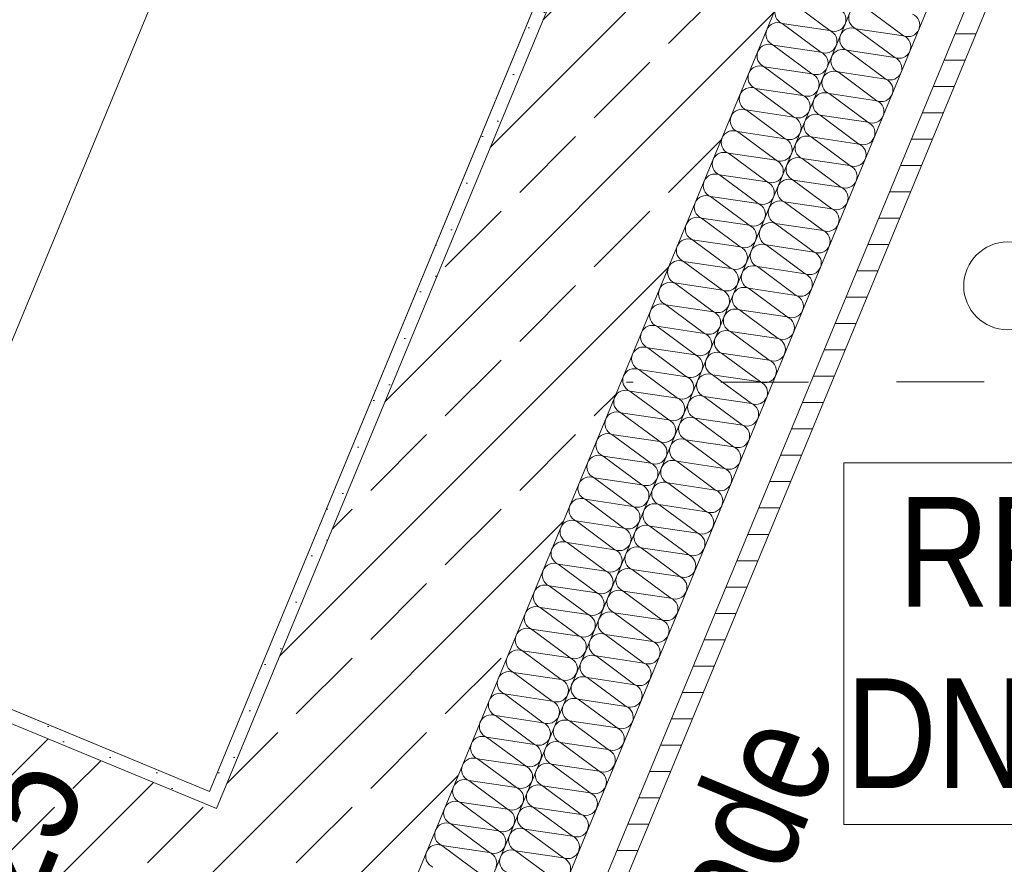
# Model space of a CAD drawing. Header units: metres. Extents: x -79 to 740, y -195 to 69.
# Tile 145 of 212: x 7.958 to 9.08, y 3.944 to 4.906. Entities that reach past the tile are written whole.
import ezdxf

# ---------------------------------------------------------------- set-up
doc = ezdxf.new("R2010")
doc.units = ezdxf.units.M
doc.header["$MEASUREMENT"] = 0
doc.linetypes.add('Strichlinie_ eng', pattern=[0.115, 0.075, -0.04])
for name, color, linetype in [('10 Fassade', 7, 'Continuous'), ('30 Dach', 7, 'Continuous'), ('70 Entwässerung_Regenwasser', 7, 'Continuous'), ('90 Allgemein Hinweise', 7, 'Continuous'), ('95 Ausführungsplanung Bemaßung', 7, 'Continuous'), ('Neubau_10 Wand außen', 7, 'Continuous'), ('Neubau_50 Möblierung', 7, 'Continuous'), ('Neubau_95 Ausführungsplanung Bemaßung', 7, 'Continuous')]:
    doc.layers.add(name, color=color, linetype=linetype)
doc.styles.add('ERSTELLTER_STIL_2', font='ARIALN.TTF')
doc.linetypes.add('Wolke', pattern='A,0,[3,995_ARC_230 ERW_GR_EG_2607011.Shx,S=0.015817,R=0,X=-0.000255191,Y=0.048578],-1.9835,0', length=1.9835)
doc.dimstyles.new('ERSTELLTER_STIL__4', dxfattribs={"dimtxt": 0.125, "dimasz": 0.095143, "dimexe": 0.18, "dimexo": 0.0625, "dimgap": 0, "dimtad": 1, "dimzin": 0, "dimdsep": 46, "dimtxsty": 'ERSTELLTER_STIL_2', "dimblk": 'ARROWHEAD_6', "dimblk1": 'ARROWHEAD_6', "dimblk2": 'ARROWHEAD_6', "dimcen": 0.09, "dimse1": 1, "dimse2": 1, "dimclrd": 7, "dimclre": 7, "dimclrt": 7, "dimazin": 0, "dimtfac": 1, "dimtdec": 4, "dimtmove": 0, "dimatfit": 3, "dimfxl": 1, "dimtolj": 1, "dimtzin": 0, "dimarcsym": 0})
doc.dimstyles.new('ERSTELLTER_STIL__6', dxfattribs={"dimtxt": 0.125, "dimasz": 0.095143, "dimexe": 0.18, "dimexo": 0.0625, "dimgap": 0, "dimtad": 1, "dimzin": 0, "dimdsep": 46, "dimtxsty": 'ERSTELLTER_STIL_2', "dimblk": 'ARROWHEAD_6', "dimblk1": 'ARROWHEAD_6', "dimblk2": 'ARROWHEAD_6', "dimcen": 0.09, "dimse1": 1, "dimse2": 1, "dimclrd": 7, "dimclre": 7, "dimclrt": 7, "dimazin": 0, "dimtfac": 1, "dimtdec": 4, "dimtmove": 2, "dimatfit": 3, "dimfxl": 1, "dimtolj": 1, "dimtzin": 0, "dimarcsym": 0})
doc.dimstyles.new('ERSTELLTER_STIL__8', dxfattribs={"dimtxt": 0.125, "dimasz": 0.091787, "dimexe": 0.18, "dimexo": 0.04, "dimgap": 0, "dimtad": 1, "dimtih": 1, "dimtoh": 1, "dimzin": 0, "dimdsep": 46, "dimtxsty": 'ERSTELLTER_STIL_2', "dimblk": 'ARROWHEAD_5', "dimblk1": 'ARROWHEAD_5', "dimblk2": 'ARROWHEAD_5', "dimcen": 0.09, "dimclrd": 7, "dimclre": 7, "dimclrt": 7, "dimazin": 0, "dimtfac": 1, "dimtdec": 4, "dimtmove": 2, "dimatfit": 3, "dimfxl": 1, "dimtolj": 1, "dimtzin": 0, "dimarcsym": 0})
pattern_1 = [(45, (0, 0), (-0.01767767, 0.01767767), [0, -0.025])]
pattern_2 = [(45, (0, 0), (-0.0848528, 0.0848528), []), (45, (-0.04243, 0.04243), (-0.0848528, 0.0848528), [0.09, -0.03])]

# ---------------------------------------------------------------- blocks, each defined once
blk = doc.blocks.new('*X91')
at = {"layer": 'Neubau_10 Wand außen', "color": 8, "linetype": 'Continuous', "lineweight": 9}
for p, q in [((8.9654, 4.8878), (8.9212, 4.9206)), ((8.9552, 4.8632), (8.911, 4.8959)), ((8.9654, 4.8878), (8.911, 4.8959)), ((8.945, 4.8386), (8.9008, 4.8713)), ((8.9552, 4.8632), (8.9008, 4.8713)), ((8.9348, 4.8139), (8.8906, 4.8467)), ((8.945, 4.8386), (8.8906, 4.8467)), ((8.9245, 4.7893), (8.8804, 4.822)), ((8.9348, 4.8139), (8.8804, 4.822)), ((8.9143, 4.7646), (8.8702, 4.7974)), ((8.9245, 4.7893), (8.8702, 4.7974)), ((8.9041, 4.74), (8.86, 4.7727)), ((8.9143, 4.7646), (8.86, 4.7727)), ((8.8939, 4.7154), (8.8498, 4.7481)), ((8.9041, 4.74), (8.8498, 4.7481)), ((8.8837, 4.6907), (8.8396, 4.7235)), ((8.8939, 4.7154), (8.8396, 4.7235)), ((8.8735, 4.6661), (8.8294, 4.6988)), ((8.8837, 4.6907), (8.8294, 4.6988)), ((8.8633, 4.6415), (8.8191, 4.6742)), ((8.8735, 4.6661), (8.8191, 4.6742)), ((8.8531, 4.6168), (8.8089, 4.6496)), ((8.8633, 4.6415), (8.8089, 4.6496)), ((8.8429, 4.5922), (8.7987, 4.6249)), ((8.8531, 4.6168), (8.7987, 4.6249)), ((8.8327, 4.5676), (8.7885, 4.6003)), ((8.8429, 4.5922), (8.7885, 4.6003)), ((8.8225, 4.5429), (8.7783, 4.5756)), ((8.8327, 4.5676), (8.7783, 4.5756)), ((8.8123, 4.5183), (8.7681, 4.551)), ((8.8225, 4.5429), (8.7681, 4.551)), ((8.8021, 4.4936), (8.7579, 4.5264)), ((8.8123, 4.5183), (8.7579, 4.5264)), ((8.7919, 4.469), (8.7477, 4.5017)), ((8.8021, 4.4936), (8.7477, 4.5017)), ((8.7817, 4.4444), (8.7375, 4.4771)), ((8.7919, 4.469), (8.7375, 4.4771)), ((8.7715, 4.4197), (8.7273, 4.4525)), ((8.7817, 4.4444), (8.7273, 4.4525)), ((8.7613, 4.3951), (8.7171, 4.4278)), ((8.7715, 4.4197), (8.7171, 4.4278)), ((8.7511, 4.3705), (8.7069, 4.4032)), ((8.7613, 4.3951), (8.7069, 4.4032)), ((8.7409, 4.3458), (8.6967, 4.3786)), ((8.7511, 4.3705), (8.6967, 4.3786)), ((8.7307, 4.3212), (8.6865, 4.3539)), ((8.7409, 4.3458), (8.6865, 4.3539)), ((8.7205, 4.2966), (8.6763, 4.3293)), ((8.7307, 4.3212), (8.6763, 4.3293)), ((8.7102, 4.2719), (8.6661, 4.3046)), ((8.7205, 4.2966), (8.6661, 4.3046)), ((8.7, 4.2473), (8.6559, 4.28)), ((8.7102, 4.2719), (8.6559, 4.28)), ((8.6898, 4.2226), (8.6457, 4.2554)), ((8.7, 4.2473), (8.6457, 4.2554)), ((8.6796, 4.198), (8.6355, 4.2307)), ((8.6898, 4.2226), (8.6355, 4.2307)), ((8.6694, 4.1734), (8.6253, 4.2061)), ((8.6796, 4.198), (8.6253, 4.2061)), ((8.6592, 4.1487), (8.615, 4.1815)), ((8.6694, 4.1734), (8.615, 4.1815)), ((8.649, 4.1241), (8.6048, 4.1568)), ((8.6592, 4.1487), (8.6048, 4.1568)), ((8.6388, 4.0995), (8.5946, 4.1322)), ((8.649, 4.1241), (8.5946, 4.1322)), ((8.6286, 4.0748), (8.5844, 4.1075)), ((8.6388, 4.0995), (8.5844, 4.1075)), ((8.6184, 4.0502), (8.5742, 4.0829)), ((8.6286, 4.0748), (8.5742, 4.0829)), ((8.6082, 4.0255), (8.564, 4.0583)), ((8.6184, 4.0502), (8.564, 4.0583)), ((8.598, 4.0009), (8.5538, 4.0336)), ((8.6082, 4.0255), (8.5538, 4.0336)), ((8.5878, 3.9763), (8.5436, 4.009)), ((8.598, 4.0009), (8.5436, 4.009)), ((8.5776, 3.9516), (8.5334, 3.9844)), ((8.5878, 3.9763), (8.5334, 3.9844)), ((8.5674, 3.927), (8.5232, 3.9597)), ((8.5776, 3.9516), (8.5232, 3.9597))]:
    blk.add_line(p, q, dxfattribs=at)
for centre, start, end in [((8.9161, 4.9082), 157.5, 247.5), ((8.9705, 4.9002), 337.5, 67.5), ((8.9059, 4.8836), 67.5, 157.5), ((8.9705, 4.9002), 247.5, 337.5), ((8.9059, 4.8836), 157.5, 247.5), ((8.9603, 4.8755), 337.5, 67.5), ((8.8957, 4.859), 67.5, 157.5), ((8.9603, 4.8755), 247.5, 337.5), ((8.8957, 4.859), 157.5, 247.5), ((8.9501, 4.8509), 337.5, 67.5), ((8.8855, 4.8343), 157.5, 247.5), ((8.8855, 4.8343), 67.5, 157.5), ((8.9501, 4.8509), 247.5, 337.5), ((8.9399, 4.8262), 337.5, 67.5), ((8.8753, 4.8097), 157.5, 247.5), ((8.8753, 4.8097), 67.5, 157.5), ((8.9399, 4.8262), 247.5, 337.5), ((8.9297, 4.8016), 337.5, 67.5), ((8.8651, 4.7851), 67.5, 157.5), ((8.9297, 4.8016), 247.5, 337.5), ((8.8651, 4.7851), 157.5, 247.5), ((8.9194, 4.777), 337.5, 67.5), ((8.8549, 4.7604), 67.5, 157.5), ((8.9194, 4.777), 247.5, 337.5), ((8.8549, 4.7604), 157.5, 247.5), ((8.9092, 4.7523), 337.5, 67.5), ((8.8447, 4.7358), 67.5, 157.5), ((8.9092, 4.7523), 247.5, 337.5), ((8.8447, 4.7358), 157.5, 247.5), ((8.899, 4.7277), 337.5, 67.5), ((8.8345, 4.7111), 67.5, 157.5), ((8.8345, 4.7111), 157.5, 247.5), ((8.899, 4.7277), 247.5, 337.5), ((8.8888, 4.7031), 337.5, 67.5), ((8.8243, 4.6865), 157.5, 247.5), ((8.8243, 4.6865), 67.5, 157.5), ((8.8888, 4.7031), 247.5, 337.5), ((8.8786, 4.6784), 337.5, 67.5), ((8.814, 4.6619), 67.5, 157.5), ((8.8786, 4.6784), 247.5, 337.5), ((8.814, 4.6619), 157.5, 247.5), ((8.8684, 4.6538), 337.5, 67.5), ((8.8038, 4.6372), 67.5, 157.5), ((8.8684, 4.6538), 247.5, 337.5), ((8.8038, 4.6372), 157.5, 247.5), ((8.8582, 4.6291), 337.5, 67.5), ((8.7936, 4.6126), 67.5, 157.5), ((8.8582, 4.6291), 247.5, 337.5), ((8.7936, 4.6126), 157.5, 247.5), ((8.848, 4.6045), 337.5, 67.5), ((8.7834, 4.588), 67.5, 157.5), ((8.7834, 4.588), 157.5, 247.5), ((8.848, 4.6045), 247.5, 337.5), ((8.8378, 4.5799), 337.5, 67.5), ((8.7732, 4.5633), 157.5, 247.5), ((8.7732, 4.5633), 67.5, 157.5), ((8.8378, 4.5799), 247.5, 337.5), ((8.8276, 4.5552), 337.5, 67.5), ((8.763, 4.5387), 67.5, 157.5), ((8.8276, 4.5552), 247.5, 337.5), ((8.763, 4.5387), 157.5, 247.5), ((8.8174, 4.5306), 337.5, 67.5), ((8.7528, 4.5141), 67.5, 157.5), ((8.8174, 4.5306), 247.5, 337.5), ((8.7528, 4.5141), 157.5, 247.5), ((8.8072, 4.506), 337.5, 67.5), ((8.7426, 4.4894), 67.5, 157.5), ((8.8072, 4.506), 247.5, 337.5), ((8.7426, 4.4894), 157.5, 247.5), ((8.797, 4.4813), 337.5, 67.5), ((8.7324, 4.4648), 67.5, 157.5), ((8.7324, 4.4648), 157.5, 247.5), ((8.797, 4.4813), 247.5, 337.5), ((8.7868, 4.4567), 337.5, 67.5), ((8.7222, 4.4401), 157.5, 247.5), ((8.7222, 4.4401), 67.5, 157.5), ((8.7868, 4.4567), 247.5, 337.5), ((8.7766, 4.4321), 337.5, 67.5), ((8.712, 4.4155), 67.5, 157.5), ((8.7766, 4.4321), 247.5, 337.5), ((8.712, 4.4155), 157.5, 247.5), ((8.7664, 4.4074), 337.5, 67.5), ((8.7018, 4.3909), 67.5, 157.5), ((8.7664, 4.4074), 247.5, 337.5), ((8.7018, 4.3909), 157.5, 247.5), ((8.7562, 4.3828), 337.5, 67.5), ((8.6916, 4.3662), 67.5, 157.5), ((8.7562, 4.3828), 247.5, 337.5), ((8.6916, 4.3662), 157.5, 247.5), ((8.746, 4.3581), 337.5, 67.5), ((8.6814, 4.3416), 67.5, 157.5), ((8.6814, 4.3416), 157.5, 247.5), ((8.746, 4.3581), 247.5, 337.5), ((8.7358, 4.3335), 337.5, 67.5), ((8.6712, 4.317), 157.5, 247.5), ((8.6712, 4.317), 67.5, 157.5), ((8.7358, 4.3335), 247.5, 337.5), ((8.7256, 4.3089), 337.5, 67.5), ((8.661, 4.2923), 67.5, 157.5), ((8.7256, 4.3089), 247.5, 337.5), ((8.661, 4.2923), 157.5, 247.5), ((8.7153, 4.2842), 337.5, 67.5), ((8.6508, 4.2677), 67.5, 157.5), ((8.7153, 4.2842), 247.5, 337.5), ((8.6508, 4.2677), 157.5, 247.5), ((8.7051, 4.2596), 337.5, 67.5), ((8.6406, 4.243), 67.5, 157.5), ((8.7051, 4.2596), 247.5, 337.5), ((8.6406, 4.243), 157.5, 247.5), ((8.6949, 4.235), 337.5, 67.5), ((8.6304, 4.2184), 67.5, 157.5), ((8.6304, 4.2184), 157.5, 247.5), ((8.6949, 4.235), 247.5, 337.5), ((8.6847, 4.2103), 337.5, 67.5), ((8.6202, 4.1938), 157.5, 247.5), ((8.6202, 4.1938), 67.5, 157.5), ((8.6847, 4.2103), 247.5, 337.5), ((8.6745, 4.1857), 337.5, 67.5), ((8.6099, 4.1691), 67.5, 157.5), ((8.6745, 4.1857), 247.5, 337.5), ((8.6099, 4.1691), 157.5, 247.5), ((8.6643, 4.161), 337.5, 67.5), ((8.5997, 4.1445), 67.5, 157.5), ((8.6643, 4.161), 247.5, 337.5), ((8.5997, 4.1445), 157.5, 247.5), ((8.6541, 4.1364), 337.5, 67.5), ((8.5895, 4.1199), 67.5, 157.5), ((8.6541, 4.1364), 247.5, 337.5), ((8.5895, 4.1199), 157.5, 247.5), ((8.6439, 4.1118), 337.5, 67.5), ((8.5793, 4.0952), 67.5, 157.5), ((8.5793, 4.0952), 157.5, 247.5), ((8.6439, 4.1118), 247.5, 337.5), ((8.6337, 4.0871), 337.5, 67.5), ((8.5691, 4.0706), 157.5, 247.5), ((8.5691, 4.0706), 67.5, 157.5), ((8.6337, 4.0871), 247.5, 337.5), ((8.6235, 4.0625), 337.5, 67.5), ((8.5589, 4.046), 67.5, 157.5), ((8.6235, 4.0625), 247.5, 337.5), ((8.5589, 4.046), 157.5, 247.5), ((8.6133, 4.0379), 337.5, 67.5), ((8.5487, 4.0213), 67.5, 157.5), ((8.6133, 4.0379), 247.5, 337.5), ((8.5487, 4.0213), 157.5, 247.5), ((8.6031, 4.0132), 337.5, 67.5), ((8.5385, 3.9967), 67.5, 157.5), ((8.6031, 4.0132), 247.5, 337.5), ((8.5385, 3.9967), 157.5, 247.5), ((8.5929, 3.9886), 337.5, 67.5), ((8.5283, 3.972), 67.5, 157.5), ((8.5283, 3.972), 157.5, 247.5), ((8.5929, 3.9886), 247.5, 337.5), ((8.5827, 3.964), 337.5, 67.5), ((8.5181, 3.9474), 157.5, 247.5), ((8.5181, 3.9474), 67.5, 157.5), ((8.5827, 3.964), 247.5, 337.5), ((8.5725, 3.9393), 337.5, 67.5)]:
    blk.add_arc(centre, 0.0133, start, end, dxfattribs=at)
blk = doc.blocks.new('*X93')
at = {"layer": 'Neubau_10 Wand außen', "color": 8, "linetype": 'Continuous', "lineweight": 9}
for p, q in [((8.8813, 4.8938), (8.8371, 4.9265)), ((8.871, 4.8692), (8.8269, 4.9019)), ((8.8813, 4.8938), (8.8269, 4.9019)), ((8.8608, 4.8445), (8.8167, 4.8773)), ((8.871, 4.8692), (8.8167, 4.8773)), ((8.8506, 4.8199), (8.8065, 4.8526)), ((8.8608, 4.8445), (8.8065, 4.8526)), ((8.8404, 4.7953), (8.7963, 4.828)), ((8.8506, 4.8199), (8.7963, 4.828)), ((8.8302, 4.7706), (8.7861, 4.8034)), ((8.8404, 4.7953), (8.7861, 4.8034)), ((8.82, 4.746), (8.7759, 4.7787)), ((8.8302, 4.7706), (8.7759, 4.7787)), ((8.8098, 4.7214), (8.7656, 4.7541)), ((8.82, 4.746), (8.7656, 4.7541)), ((8.7996, 4.6967), (8.7554, 4.7294)), ((8.8098, 4.7214), (8.7554, 4.7294)), ((8.7894, 4.6721), (8.7452, 4.7048)), ((8.7996, 4.6967), (8.7452, 4.7048)), ((8.7792, 4.6474), (8.735, 4.6802)), ((8.7894, 4.6721), (8.735, 4.6802)), ((8.769, 4.6228), (8.7248, 4.6555)), ((8.7792, 4.6474), (8.7248, 4.6555)), ((8.7588, 4.5982), (8.7146, 4.6309)), ((8.769, 4.6228), (8.7146, 4.6309)), ((8.7486, 4.5735), (8.7044, 4.6063)), ((8.7588, 4.5982), (8.7044, 4.6063)), ((8.7384, 4.5489), (8.6942, 4.5816)), ((8.7486, 4.5735), (8.6942, 4.5816)), ((8.7282, 4.5243), (8.684, 4.557)), ((8.7384, 4.5489), (8.684, 4.557)), ((8.718, 4.4996), (8.6738, 4.5324)), ((8.7282, 4.5243), (8.6738, 4.5324)), ((8.7078, 4.475), (8.6636, 4.5077)), ((8.718, 4.4996), (8.6636, 4.5077)), ((8.6976, 4.4503), (8.6534, 4.4831)), ((8.7078, 4.475), (8.6534, 4.4831)), ((8.6874, 4.4257), (8.6432, 4.4584)), ((8.6976, 4.4503), (8.6432, 4.4584)), ((8.6772, 4.4011), (8.633, 4.4338)), ((8.6874, 4.4257), (8.633, 4.4338)), ((8.6669, 4.3764), (8.6228, 4.4092)), ((8.6772, 4.4011), (8.6228, 4.4092)), ((8.6567, 4.3518), (8.6126, 4.3845)), ((8.6669, 4.3764), (8.6126, 4.3845)), ((8.6465, 4.3272), (8.6024, 4.3599)), ((8.6567, 4.3518), (8.6024, 4.3599)), ((8.6363, 4.3025), (8.5922, 4.3353)), ((8.6465, 4.3272), (8.5922, 4.3353)), ((8.6261, 4.2779), (8.582, 4.3106)), ((8.6363, 4.3025), (8.582, 4.3106)), ((8.6159, 4.2533), (8.5718, 4.286)), ((8.6261, 4.2779), (8.5718, 4.286)), ((8.6057, 4.2286), (8.5615, 4.2613)), ((8.6159, 4.2533), (8.5615, 4.2613)), ((8.5955, 4.204), (8.5513, 4.2367)), ((8.6057, 4.2286), (8.5513, 4.2367)), ((8.5853, 4.1793), (8.5411, 4.2121)), ((8.5955, 4.204), (8.5411, 4.2121)), ((8.5751, 4.1547), (8.5309, 4.1874)), ((8.5853, 4.1793), (8.5309, 4.1874)), ((8.5649, 4.1301), (8.5207, 4.1628)), ((8.5751, 4.1547), (8.5207, 4.1628)), ((8.5547, 4.1054), (8.5105, 4.1382)), ((8.5649, 4.1301), (8.5105, 4.1382)), ((8.5445, 4.0808), (8.5003, 4.1135)), ((8.5547, 4.1054), (8.5003, 4.1135)), ((8.5343, 4.0562), (8.4901, 4.0889)), ((8.5445, 4.0808), (8.4901, 4.0889)), ((8.5241, 4.0315), (8.4799, 4.0643)), ((8.5343, 4.0562), (8.4799, 4.0643)), ((8.5139, 4.0069), (8.4697, 4.0396)), ((8.5241, 4.0315), (8.4697, 4.0396)), ((8.5037, 3.9822), (8.4595, 4.015)), ((8.5139, 4.0069), (8.4595, 4.015)), ((8.4935, 3.9576), (8.4493, 3.9903)), ((8.5037, 3.9822), (8.4493, 3.9903)), ((8.4833, 3.933), (8.4391, 3.9657)), ((8.4935, 3.9576), (8.4391, 3.9657))]:
    blk.add_line(p, q, dxfattribs=at)
for centre, start, end in [((8.832, 4.9142), 157.5, 247.5), ((8.8864, 4.9061), 337.5, 67.5), ((8.8218, 4.8896), 157.5, 247.5), ((8.8218, 4.8896), 67.5, 157.5), ((8.8864, 4.9061), 247.5, 337.5), ((8.8761, 4.8815), 337.5, 67.5), ((8.8116, 4.8649), 67.5, 157.5), ((8.8761, 4.8815), 247.5, 337.5), ((8.8116, 4.8649), 157.5, 247.5), ((8.8659, 4.8569), 337.5, 67.5), ((8.8014, 4.8403), 67.5, 157.5), ((8.8659, 4.8569), 247.5, 337.5), ((8.8014, 4.8403), 157.5, 247.5), ((8.8557, 4.8322), 337.5, 67.5), ((8.7912, 4.8157), 67.5, 157.5), ((8.8557, 4.8322), 247.5, 337.5), ((8.7912, 4.8157), 157.5, 247.5), ((8.8455, 4.8076), 337.5, 67.5), ((8.781, 4.791), 67.5, 157.5), ((8.781, 4.791), 157.5, 247.5), ((8.8455, 4.8076), 247.5, 337.5), ((8.8353, 4.7829), 337.5, 67.5), ((8.7707, 4.7664), 157.5, 247.5), ((8.7707, 4.7664), 67.5, 157.5), ((8.8353, 4.7829), 247.5, 337.5), ((8.8251, 4.7583), 337.5, 67.5), ((8.7605, 4.7418), 67.5, 157.5), ((8.8251, 4.7583), 247.5, 337.5), ((8.7605, 4.7418), 157.5, 247.5), ((8.8149, 4.7337), 337.5, 67.5), ((8.7503, 4.7171), 67.5, 157.5), ((8.8149, 4.7337), 247.5, 337.5), ((8.7503, 4.7171), 157.5, 247.5), ((8.8047, 4.709), 337.5, 67.5), ((8.7401, 4.6925), 67.5, 157.5), ((8.8047, 4.709), 247.5, 337.5), ((8.7401, 4.6925), 157.5, 247.5), ((8.7945, 4.6844), 337.5, 67.5), ((8.7299, 4.6679), 67.5, 157.5), ((8.7299, 4.6679), 157.5, 247.5), ((8.7945, 4.6844), 247.5, 337.5), ((8.7843, 4.6598), 337.5, 67.5), ((8.7197, 4.6432), 157.5, 247.5), ((8.7197, 4.6432), 67.5, 157.5), ((8.7843, 4.6598), 247.5, 337.5), ((8.7741, 4.6351), 337.5, 67.5), ((8.7095, 4.6186), 157.5, 247.5), ((8.7095, 4.6186), 67.5, 157.5), ((8.7741, 4.6351), 247.5, 337.5), ((8.7639, 4.6105), 337.5, 67.5), ((8.6993, 4.5939), 67.5, 157.5), ((8.7639, 4.6105), 247.5, 337.5), ((8.6993, 4.5939), 157.5, 247.5), ((8.7537, 4.5859), 337.5, 67.5), ((8.6891, 4.5693), 67.5, 157.5), ((8.7537, 4.5859), 247.5, 337.5), ((8.6891, 4.5693), 157.5, 247.5), ((8.7435, 4.5612), 337.5, 67.5), ((8.6789, 4.5447), 67.5, 157.5), ((8.6789, 4.5447), 157.5, 247.5), ((8.7435, 4.5612), 247.5, 337.5), ((8.7333, 4.5366), 337.5, 67.5), ((8.6687, 4.52), 157.5, 247.5), ((8.6687, 4.52), 67.5, 157.5), ((8.7333, 4.5366), 247.5, 337.5), ((8.7231, 4.5119), 337.5, 67.5), ((8.6585, 4.4954), 157.5, 247.5), ((8.6585, 4.4954), 67.5, 157.5), ((8.7231, 4.5119), 247.5, 337.5), ((8.7129, 4.4873), 337.5, 67.5), ((8.6483, 4.4708), 67.5, 157.5), ((8.7129, 4.4873), 247.5, 337.5), ((8.6483, 4.4708), 157.5, 247.5), ((8.7027, 4.4627), 337.5, 67.5), ((8.6381, 4.4461), 67.5, 157.5), ((8.7027, 4.4627), 247.5, 337.5), ((8.6381, 4.4461), 157.5, 247.5), ((8.6925, 4.438), 337.5, 67.5), ((8.6279, 4.4215), 67.5, 157.5), ((8.6925, 4.438), 247.5, 337.5), ((8.6279, 4.4215), 157.5, 247.5), ((8.6823, 4.4134), 337.5, 67.5), ((8.6177, 4.3968), 157.5, 247.5), ((8.6177, 4.3968), 67.5, 157.5), ((8.6823, 4.4134), 247.5, 337.5), ((8.6721, 4.3888), 337.5, 67.5), ((8.6075, 4.3722), 157.5, 247.5), ((8.6075, 4.3722), 67.5, 157.5), ((8.6721, 4.3888), 247.5, 337.5), ((8.6618, 4.3641), 337.5, 67.5), ((8.5973, 4.3476), 67.5, 157.5), ((8.6618, 4.3641), 247.5, 337.5), ((8.5973, 4.3476), 157.5, 247.5), ((8.6516, 4.3395), 337.5, 67.5), ((8.5871, 4.3229), 67.5, 157.5), ((8.6516, 4.3395), 247.5, 337.5), ((8.5871, 4.3229), 157.5, 247.5), ((8.6414, 4.3148), 337.5, 67.5), ((8.5769, 4.2983), 67.5, 157.5), ((8.6414, 4.3148), 247.5, 337.5), ((8.5769, 4.2983), 157.5, 247.5), ((8.6312, 4.2902), 337.5, 67.5), ((8.5667, 4.2737), 67.5, 157.5), ((8.5667, 4.2737), 157.5, 247.5), ((8.6312, 4.2902), 247.5, 337.5), ((8.621, 4.2656), 337.5, 67.5), ((8.5564, 4.249), 157.5, 247.5), ((8.5564, 4.249), 67.5, 157.5), ((8.621, 4.2656), 247.5, 337.5), ((8.6108, 4.2409), 337.5, 67.5), ((8.5462, 4.2244), 67.5, 157.5), ((8.6108, 4.2409), 247.5, 337.5), ((8.5462, 4.2244), 157.5, 247.5), ((8.6006, 4.2163), 337.5, 67.5), ((8.536, 4.1998), 67.5, 157.5), ((8.6006, 4.2163), 247.5, 337.5), ((8.536, 4.1998), 157.5, 247.5), ((8.5904, 4.1917), 337.5, 67.5), ((8.5258, 4.1751), 67.5, 157.5), ((8.5904, 4.1917), 247.5, 337.5), ((8.5258, 4.1751), 157.5, 247.5), ((8.5802, 4.167), 337.5, 67.5), ((8.5156, 4.1505), 67.5, 157.5), ((8.5156, 4.1505), 157.5, 247.5), ((8.5802, 4.167), 247.5, 337.5), ((8.57, 4.1424), 337.5, 67.5), ((8.5054, 4.1258), 157.5, 247.5), ((8.5054, 4.1258), 67.5, 157.5), ((8.57, 4.1424), 247.5, 337.5), ((8.5598, 4.1178), 337.5, 67.5), ((8.4952, 4.1012), 67.5, 157.5), ((8.5598, 4.1178), 247.5, 337.5), ((8.4952, 4.1012), 157.5, 247.5), ((8.5496, 4.0931), 337.5, 67.5), ((8.485, 4.0766), 67.5, 157.5), ((8.5496, 4.0931), 247.5, 337.5), ((8.485, 4.0766), 157.5, 247.5), ((8.5394, 4.0685), 337.5, 67.5), ((8.4748, 4.0519), 67.5, 157.5), ((8.5394, 4.0685), 247.5, 337.5), ((8.4748, 4.0519), 157.5, 247.5), ((8.5292, 4.0438), 337.5, 67.5), ((8.4646, 4.0273), 67.5, 157.5), ((8.4646, 4.0273), 157.5, 247.5), ((8.5292, 4.0438), 247.5, 337.5), ((8.519, 4.0192), 337.5, 67.5), ((8.4544, 4.0027), 157.5, 247.5), ((8.4544, 4.0027), 67.5, 157.5), ((8.519, 4.0192), 247.5, 337.5), ((8.5088, 3.9946), 337.5, 67.5), ((8.4442, 3.978), 67.5, 157.5), ((8.5088, 3.9946), 247.5, 337.5), ((8.4442, 3.978), 157.5, 247.5), ((8.4986, 3.9699), 337.5, 67.5), ((8.434, 3.9534), 67.5, 157.5), ((8.4986, 3.9699), 247.5, 337.5), ((8.434, 3.9534), 157.5, 247.5), ((8.4884, 3.9453), 337.5, 67.5)]:
    blk.add_arc(centre, 0.0133, start, end, dxfattribs=at)
blk = doc.blocks.new('*D387')
at = {"layer": '95 Ausführungsplanung Bemaßung', "color": 7, "linetype": 'Continuous', "lineweight": 9}
for p, q in [((8.0072, 3.7661), (7.953, 3.897)), ((8.0088, 3.9009), (7.9801, 3.8315)), ((7.8933, 3.8675), (8.0668, 3.7956)), ((7.9801, 3.8315), (7.8844, 3.6006)), ((7.9115, 3.5351), (7.8573, 3.666)), ((7.7976, 3.6365), (7.9711, 3.5646)), ((7.8844, 3.6006), (7.0195, 1.5126))]:
    blk.add_line(p, q, dxfattribs=at)
at = {"layer": '95 Ausführungsplanung Bemaßung', "color": 7, "lineweight": 9, "insert": (7.9761, 3.8874), "char_height": 0.125, "attachment_point": 7, "rotation": 67.5, "style": 'ERSTELLTER_STIL_2'}
blk.add_mtext('\\A1;{\\pql;\\fArial Narrow|b0|i0|c0|p0;\\W1.000000;25}', dxfattribs=at)
blk = doc.blocks.new('ARROWHEAD_6')
at = {"color": 0, "linetype": 'Continuous', "lineweight": 0}
for p, q in [((-0.5, -0.5), (0.5, 0.5)), ((0, 0), (-1, 0))]:
    blk.add_line(p, q, dxfattribs=at)
blk = doc.blocks.new('*D401')
at = {"layer": '95 Ausführungsplanung Bemaßung', "color": 7, "linetype": 'Continuous', "lineweight": 9}
for p, q in [((8.7453, 13.5183), (8.6911, 13.6492)), ((8.7182, 13.5838), (8.7469, 13.6532)), ((8.8049, 13.5478), (8.6314, 13.6197)), ((3.9184, 1.9961), (8.7182, 13.5838)), ((3.8913, 2.0616), (3.9455, 1.9307)), ((4.0052, 1.9602), (3.8317, 2.0321)), ((3.8897, 1.9267), (3.9184, 1.9961))]:
    blk.add_line(p, q, dxfattribs=at)
at = {"layer": '95 Ausführungsplanung Bemaßung', "color": 7, "lineweight": 9, "insert": (6.4193, 8.0992), "char_height": 0.125, "attachment_point": 7, "rotation": 67.5, "style": 'ERSTELLTER_STIL_2'}
blk.add_mtext('\\A1;{\\pql;\\fArial Narrow|b0|i0|c0|p0;\\W1.000000;12,54}', dxfattribs=at)
blk = doc.blocks.new('*D832')
at = {"layer": '95 Ausführungsplanung Bemaßung', "color": 7, "linetype": 'Continuous', "lineweight": 9}
for p, q in [((11.8622, 13.857), (11.808, 13.9878)), ((11.8639, 13.9918), (11.8351, 13.9224)), ((11.7484, 13.9583), (11.9219, 13.8865)), ((11.8351, 13.9224), (7.7947, 4.1681)), ((7.8218, 4.1026), (7.7676, 4.2335)), ((7.7947, 4.1681), (7.7029, 3.9463))]:
    blk.add_line(p, q, dxfattribs=at)
at = {"layer": '95 Ausführungsplanung Bemaßung', "color": 7, "lineweight": 9, "char_height": 0.125, "attachment_point": 7, "rotation": 67.5, "style": 'ERSTELLTER_STIL_2'}
for s, insert in [('\\A1;{\\pql;\\fArial Narrow|b0|i0|c0|p0;\\W1.000000;10,56}', (9.7225, 8.8875)), ('\\A1;{\\pql;\\fArial Narrow|b0|i0|c0|p0;\\W1.000000;24}', (7.7908, 4.2239))]:
    blk.add_mtext(s, dxfattribs=dict(at, insert=insert))
blk = doc.blocks.new('*D833')
at = {"layer": '95 Ausführungsplanung Bemaßung', "color": 7, "linetype": 'Continuous', "lineweight": 9}
for p, q in [((11.8351, 13.9224), (7.7947, 4.1681)), ((7.8218, 4.1026), (7.7676, 4.2335)), ((7.708, 4.204), (7.8815, 4.1321)), ((7.7947, 4.1681), (7.7029, 3.9463)), ((7.73, 3.8809), (7.6758, 4.0118)), ((7.6161, 3.9823), (7.7896, 3.9104)), ((7.7029, 3.9463), (6.551, 1.1655))]:
    blk.add_line(p, q, dxfattribs=at)
blk = doc.blocks.new('*D834')
at = {"layer": '95 Ausführungsplanung Bemaßung', "color": 7, "linetype": 'Continuous', "lineweight": 9}
for p, q in [((7.73, 3.8809), (7.6758, 4.0118)), ((7.7029, 3.9463), (6.551, 1.1655)), ((6.5781, 1.1), (6.5239, 1.2309)), ((6.4643, 1.2014), (6.6378, 1.1295)), ((6.551, 1.1655), (6.4592, 0.9437))]:
    blk.add_line(p, q, dxfattribs=at)
at = {"layer": '95 Ausführungsplanung Bemaßung', "color": 7, "lineweight": 9, "char_height": 0.125, "attachment_point": 7, "rotation": 67.5, "style": 'ERSTELLTER_STIL_2'}
for s, insert in [('\\A1;{\\pql;\\fArial Narrow|b0|i0|c0|p0;\\W1.000000;3,01}', (6.9326, 2.152)), ('\\A1;{\\pql;\\fArial Narrow|b0|i0|c0|p0;\\W1.000000;24}', (6.5471, 1.2213))]:
    blk.add_mtext(s, dxfattribs=dict(at, insert=insert))
blk = doc.blocks.new('*D845')
at = {"layer": '95 Ausführungsplanung Bemaßung', "color": 7, "linetype": 'Continuous', "lineweight": 9}
for p, q in [((7.4076, 13.9648), (7.3534, 14.0957)), ((7.3805, 14.0302), (7.4092, 14.0996)), ((7.4672, 13.9943), (7.2937, 14.0662)), ((3.7668, 5.3061), (7.3805, 14.0302)), ((3.7397, 5.3715), (3.7939, 5.2407)), ((3.8536, 5.2702), (3.6801, 5.342)), ((3.189, 3.911), (3.7668, 5.3061))]:
    blk.add_line(p, q, dxfattribs=at)
at = {"layer": '95 Ausführungsplanung Bemaßung', "color": 7, "lineweight": 9, "insert": (5.5134, 9.512), "char_height": 0.125, "attachment_point": 7, "rotation": 67.5, "style": 'ERSTELLTER_STIL_2'}
blk.add_mtext('\\A1;{\\pql;\\fArial Narrow|b0|i0|c0|p0;\\W1.000000;9,44\\fArial Narrow|b0|i0|c0|p0;\\W1.000000;\\A1{\\H.66x;\\S5^  ;}}', dxfattribs=at)
blk = doc.blocks.new('*D850')
at = {"layer": '95 Ausführungsplanung Bemaßung', "color": 7, "linetype": 'Continuous', "lineweight": 9}
for p, q in [((13.2373, 13.8293), (13.2085, 13.7599)), ((13.2356, 13.6944), (13.1814, 13.8253)), ((13.1218, 13.7958), (13.2953, 13.7239)), ((13.2085, 13.7599), (9.5122, 4.836)), ((9.5393, 4.7706), (9.4851, 4.9015)), ((9.4254, 4.872), (9.5989, 4.8001)), ((9.5122, 4.836), (7.7808, 0.6561))]:
    blk.add_line(p, q, dxfattribs=at)
at = {"layer": '95 Ausführungsplanung Bemaßung', "color": 7, "lineweight": 9, "insert": (11.2833, 9.1774), "char_height": 0.125, "attachment_point": 7, "rotation": 67.5, "style": 'ERSTELLTER_STIL_2'}
blk.add_mtext('\\A1;{\\pql;\\fArial Narrow|b0|i0|c0|p0;\\W1.000000;9,66}', dxfattribs=at)
blk = doc.blocks.new('*D851')
at = {"layer": '95 Ausführungsplanung Bemaßung', "color": 7, "linetype": 'Continuous', "lineweight": 9}
for p, q in [((9.5393, 4.7706), (9.4851, 4.9015)), ((9.4254, 4.872), (9.5989, 4.8001)), ((9.5122, 4.836), (7.7808, 0.6561)), ((7.8079, 0.5907), (7.7537, 0.7215)), ((7.7808, 0.6561), (7.6889, 0.4343))]:
    blk.add_line(p, q, dxfattribs=at)
at = {"layer": '95 Ausführungsplanung Bemaßung', "color": 7, "lineweight": 9, "insert": (8.5862, 2.5898), "char_height": 0.125, "attachment_point": 7, "rotation": 67.5, "style": 'ERSTELLTER_STIL_2'}
blk.add_mtext('\\A1;{\\pql;\\fArial Narrow|b0|i0|c0|p0;\\W1.000000;4,52\\fArial Narrow|b0|i0|c0|p0;\\W1.000000;\\A1{\\H.66x;\\S5^  ;}}', dxfattribs=at)
blk = doc.blocks.new('*D852')
at = {"layer": '95 Ausführungsplanung Bemaßung', "color": 7, "linetype": 'Continuous', "lineweight": 9}
for p, q in [((9.5122, 4.836), (7.7808, 0.6561)), ((7.8079, 0.5907), (7.7537, 0.7215)), ((7.694, 0.692), (7.8675, 0.6201)), ((7.7808, 0.6561), (7.6889, 0.4343)), ((7.6618, 0.4998), (7.716, 0.3689)), ((7.6022, 0.4703), (7.7757, 0.3984)), ((7.6889, 0.4343), (7.6602, 0.365))]:
    blk.add_line(p, q, dxfattribs=at)
at = {"layer": '95 Ausführungsplanung Bemaßung', "color": 7, "lineweight": 9, "insert": (7.6834, 0.4864), "char_height": 0.125, "attachment_point": 7, "rotation": 67.5, "style": 'ERSTELLTER_STIL_2'}
blk.add_mtext('\\A1;{\\pql;\\fArial Narrow|b0|i0|c0|p0;\\W1.000000;24}', dxfattribs=at)
blk = doc.blocks.new('*D855')
at = {"layer": '95 Ausführungsplanung Bemaßung', "color": 7, "linetype": 'Continuous', "lineweight": 9}
for p, q in [((9.9088, 4.6175), (9.8546, 4.7484)), ((9.8817, 4.683), (9.9104, 4.7524)), ((9.9684, 4.647), (9.795, 4.7189)), ((8.2142, 0.6573), (9.8817, 4.683)), ((8.1871, 0.7227), (8.2413, 0.5919)), ((8.301, 0.6214), (8.1275, 0.6932))]:
    blk.add_line(p, q, dxfattribs=at)
at = {"layer": '95 Ausführungsplanung Bemaßung', "color": 7, "lineweight": 9, "char_height": 0.125, "attachment_point": 7, "rotation": 67.5, "style": 'ERSTELLTER_STIL_2'}
for s, insert in [('\\A1;{\\pql;\\fArial Narrow|b0|i0|c0|p0;\\W1.000000;4,35\\fArial Narrow|b0|i0|c0|p0;\\W1.000000;\\A1{\\H.66x;\\S5^  ;}}', (8.9877, 2.5139)), ('\\A1;{\\pql;\\fArial Narrow|b0|i0|c0|p0;\\W1.000000;16\\fArial Narrow|b0|i0|c0|p0;\\W1.000000;\\A1{\\H.66x;\\S5^  ;}}', (8.2161, 0.7107))]:
    blk.add_mtext(s, dxfattribs=dict(at, insert=insert))
blk = doc.blocks.new('*D858')
at = {"layer": 'Neubau_95 Ausführungsplanung Bemaßung', "linetype": 'Continuous', "lineweight": 9}
for points in [[(11.2392, 13.7619), (11.2187, 13.6675), (11.2686, 13.6699)], [(11.8463, 12.8534), (11.7725, 12.9158), (11.7512, 12.8705)]]:
    blk.add_hatch(color=7, dxfattribs=at).paths.add_polyline_path(points)
at = {"layer": 'Neubau_95 Ausführungsplanung Bemaßung', "color": 7, "linetype": 'Continuous', "lineweight": 9}
for p, q in [((11.2392, 13.7619), (11.2187, 13.6675)), ((11.2392, 13.7619), (11.2686, 13.6699)), ((11.2686, 13.6699), (11.2187, 13.6675)), ((11.7512, 12.8705), (11.7725, 12.9158)), ((11.8463, 12.8534), (11.7725, 12.9158)), ((11.8463, 12.8534), (11.7512, 12.8705))]:
    blk.add_line(p, q, dxfattribs=at)
blk.add_arc((12.2226, 13.7619), 0.9834, 185.4382, 242.0618, dxfattribs=at)
at = {"layer": 'Neubau_95 Ausführungsplanung Bemaßung', "color": 7, "lineweight": 9, "char_height": 0.125, "attachment_point": 7, "style": 'ERSTELLTER_STIL_2'}
for s, insert in [('\\A1;{\\pql;\\fArial Narrow|b0|i0|c0|p0;\\W1.000000;ca. 67,50°}', (10.1715, 13.0792)), ('\\A1;{\\pql;\\fArial Narrow|b0|i0|c0|p0;\\W1.000000;parallel zum Bestand}', (10.1715, 12.9042))]:
    blk.add_mtext(s, dxfattribs=dict(at, insert=insert))
blk = doc.blocks.new('ARROWHEAD_5')
at = {"linetype": 'Continuous', "lineweight": 0}
blk.add_hatch(color=0, dxfattribs=at).paths.add_polyline_path([(-1, 0.2679), (0, 0), (-1, -0.2679)])
at = {"color": 0, "linetype": 'Continuous', "lineweight": 0}
blk.add_line((0, 0), (-1, 0), dxfattribs=at)

msp = doc.modelspace()

# ---------------------------------------------------------------- hatches: boundary and pattern name
at = {"layer": 'Neubau_10 Wand außen', "linetype": 'Continuous', "lineweight": 0, "true_color": 0x000000}
h = msp.add_hatch(dxfattribs=at)
h.set_pattern_fill('Gips_0001', color=18, style=0, pattern_type=2)
h.set_pattern_definition(pattern_1)
h.paths.add_polyline_path([(8.188, 4.0214), (8.6699, 5.1849), (8.656, 5.1906), (8.1741, 4.0272)])
h = msp.add_hatch(dxfattribs=at)
h.set_pattern_fill('Beton_Stahlbeton_0001', color=18, style=0, pattern_type=2)
h.set_pattern_definition(pattern_2)
h.paths.add_polyline_path([(8.404, 3.9157), (8.8916, 5.0931), (8.6699, 5.1849), (8.1822, 4.0076)])
at = {"layer": 'Neubau_10 Wand außen', "linetype": 'Continuous', "lineweight": 9}
h = msp.add_hatch(dxfattribs=at)
h.set_pattern_fill('Holzwerkstoff_Sperrholz__D2', color=8, style=0, pattern_type=2)
h.set_pattern_definition([(0, (0, 0), (0, 0.03), [])])
h.paths.add_polyline_path([(8.4012, 3.3865), (8.4215, 3.3781), (9.0967, 5.0081), (9.0764, 5.0165)])
at = {"layer": 'Neubau_10 Wand außen', "linetype": 'Continuous', "lineweight": 0, "true_color": 0x000000}
h = msp.add_hatch(dxfattribs=at)
h.set_pattern_fill('Gips_0001', color=18, style=0, pattern_type=2)
h.set_pattern_definition(pattern_1)
h.paths.add_polyline_path([(7.6105, 4.2606), (7.6048, 4.2467), (8.1684, 4.0133), (8.1741, 4.0272)])
h = msp.add_hatch(dxfattribs=at)
h.set_pattern_fill('Beton_Stahlbeton_0001', color=18, style=0, pattern_type=2)
h.set_pattern_definition(pattern_2)
h.paths.add_polyline_path([(7.7347, 3.9332), (8.0765, 3.7916), (8.1684, 4.0133), (7.8265, 4.1549)])
h = msp.add_hatch(dxfattribs=at)
h.set_pattern_fill('Gips_0001', color=18, style=0, pattern_type=2)
h.set_pattern_definition(pattern_1)
h.paths.add_polyline_path([(8.1741, 4.0272), (8.1684, 4.0133), (8.1822, 4.0076), (8.188, 4.0214)])
h = msp.add_hatch(dxfattribs=at)
h.set_pattern_fill('Beton_Stahlbeton_0001', color=18, style=0, pattern_type=2)
h.set_pattern_definition(pattern_2)
h.paths.add_polyline_path([(8.1684, 4.0133), (8.0765, 3.7916), (8.0904, 3.7858), (8.1822, 4.0076)])
h = msp.add_hatch(dxfattribs=at)
h.set_pattern_fill('Beton_Stahlbeton_0001', color=18, style=0, pattern_type=2)
h.set_pattern_definition(pattern_2)
h.paths.add_polyline_path([(8.1822, 4.0076), (8.0904, 3.7858), (8.3121, 3.694), (8.404, 3.9157)])

# ---------------------------------------------------------------- linework, layer by layer
at = {"layer": '30 Dach', "color": 7, "linetype": 'Strichlinie_ eng', "lineweight": 9}
msp.add_line((40.0571, 4.5119), (8.6497, 4.4934), dxfattribs=at)
at = {"layer": '70 Entwässerung_Regenwasser', "color": 140, "linetype": 'Continuous', "lineweight": 18, "true_color": 0x00a8ff, "flags": 128}
msp.add_lwpolyline([(8.8973, 3.9895), (9.3878, 3.9895), (9.3878, 4.4013), (8.8973, 4.4013), (8.8973, 3.9895)], close=True, dxfattribs=at)
at = {"layer": '70 Entwässerung_Regenwasser', "color": 140, "linetype": 'Continuous', "lineweight": 18, "true_color": 0x00a8ff}
msp.add_circle((9.0839, 4.603), 0.05, dxfattribs=at)
at = {"layer": '90 Allgemein Hinweise', "color": 6, "linetype": 'Wolke', "lineweight": 18}
msp.add_ellipse((7.6771, 8.0429), major_axis=(1.5358, 3.618), ratio=0.144229, dxfattribs=at)
at = {"layer": 'Neubau_10 Wand außen', "color": 7, "linetype": 'Continuous', "lineweight": 13}
for p, q in [((8.6699, 5.1849), (8.1822, 4.0076)), ((8.404, 3.9157), (8.8916, 5.0931)), ((8.2903, 3.4324), (8.9655, 5.0624)), ((8.3643, 3.4018), (9.0394, 5.0318)), ((8.4012, 3.3865), (9.0764, 5.0165)), ((8.1684, 4.0133), (7.8265, 4.1549)), ((8.1822, 4.0076), (8.1684, 4.0133)), ((8.1822, 4.0076), (8.1684, 4.0133))]:
    msp.add_line(p, q, dxfattribs=at)
at = {"layer": 'Neubau_10 Wand außen', "color": 7, "linetype": 'Continuous', "lineweight": 13, "flags": 128}
for points in [[(8.656, 5.1906), (8.1741, 4.0272)], [(8.4215, 3.3781), (9.0967, 5.0081)], [(8.1741, 4.0272), (7.6105, 4.2606)]]:
    msp.add_lwpolyline(points, dxfattribs=at)
at = {"layer": 'Neubau_50 Möblierung', "color": 7, "linetype": 'Continuous', "lineweight": 9, "flags": 128}
msp.add_lwpolyline([(12.2002, 13.7469), (8.1741, 4.0272), (7.6198, 4.2568), (11.5507, 13.7469)], close=True, dxfattribs=at)

# ---------------------------------------------------------------- block references
at = {"layer": 'Neubau_10 Wand außen', "color": 7, "lineweight": 9}
for name in ['*X93', '*X91']:
    msp.add_blockref(name, (0, 0), dxfattribs=at)

# ---------------------------------------------------------------- texts
at = {"layer": '10 Fassade', "color": 7, "linetype": 'Continuous', "lineweight": 9, "insert": (8.5909, 3.3492), "char_height": 0.125, "attachment_point": 7, "rotation": 67.5, "style": 'ERSTELLTER_STIL_2'}
msp.add_mtext('\\A1;{\\pql;\\fArial Narrow|b0|i0|c0|p0;\\W1.000000;Holz\\fArial Narrow|b0|i0|c0|p0;\\W1.000000;fassade}', dxfattribs=at)
at = {"layer": '70 Entwässerung_Regenwasser', "color": 140, "linetype": 'Continuous', "lineweight": 18, "true_color": 0x00a8ff, "insert": (9.1425, 4.3627), "char_height": 0.125, "attachment_point": 2, "line_spacing_factor": 0.992352, "style": 'ERSTELLTER_STIL_2'}
msp.add_mtext('\\A1;{\\pqc;\\fArial Narrow|b0|i0|c0|p0;\\W1.000000;RR12 \\P\\pqc;\\fArial Narrow|b0|i0|c0|p0;\\W1.000000;DN 100}', dxfattribs=at)

# ---------------------------------------------------------------- dimensions: what is measured, and where the dimension line sits
at = {"layer": '95 Ausführungsplanung Bemaßung', "color": 7, "linetype": 'Continuous', "lineweight": 9}
for base, p1, p2, angle, dimstyle, picture, middle in [((7.3805, 14.0302), (4.4609, 5.0186), (8.0283, 13.7619), 67.5, 'ERSTELLTER_STIL__4', '*D845', (5.5551, 9.852)), ((9.5122, 4.836), (12.588, 14.0169), (8.6699, 5.1849), 247.5, 'ERSTELLTER_STIL__4', '*D850', (11.2875, 9.3508)), ((7.7947, 4.1681), (12.2226, 13.7619), (7.8797, 4.1329), 247.5, 'ERSTELLTER_STIL__4', '*D832', (9.7449, 9.1049)), ((7.7029, 3.9463), (7.8797, 4.1329), (7.7947, 3.9083), 247.5, 'ERSTELLTER_STIL__4', '*D833', (7.7695, 4.3357)), ((8.7182, 13.5838), (2.7423, 2.4833), (8.2881, 13.7619), 67.5, 'ERSTELLTER_STIL__6', '*D401', (6.4417, 8.3166)), ((7.7808, 0.6561), (8.6699, 5.1849), (9.5646, -0.0828), 247.5, 'ERSTELLTER_STIL__4', '*D851', (8.6279, 2.9299)), ((9.8817, 4.683), (7.4292, 0.9824), (9.0967, 5.0081), 67.5, 'ERSTELLTER_STIL__4', '*D855', (9.0294, 2.8539)), ((7.6889, 0.4343), (9.5646, -0.0828), (9.325, -0.2433), 247.5, 'ERSTELLTER_STIL__6', '*D852', (7.6621, 0.5982)), ((7.8844, 3.6006), (8.0904, 3.7858), (8.1333, 3.4975), 247.5, 'ERSTELLTER_STIL__4', '*D387', (7.9548, 3.9992)), ((6.551, 1.1655), (7.7947, 3.9083), (9.5646, -0.0828), 247.5, 'ERSTELLTER_STIL__6', '*D834', (6.9368, 2.3254))]:
    dim = msp.add_linear_dim(base=base, p1=p1, p2=p2, angle=angle, dimstyle=dimstyle, dxfattribs=at)
    dim.commit()
    dim.dimension.update_dxf_attribs({"geometry": picture, "text_midpoint": middle, "dimtype": 160, "text_rotation": 67.5})
at = {"layer": 'Neubau_95 Ausführungsplanung Bemaßung', "color": 7, "linetype": 'Continuous', "lineweight": 9}
dim = msp.add_angular_dim_3p(base=(11.405, 13.2156), center=(12.2226, 13.7619), p1=(8.0283, 13.7619), p2=(6.8467, 0.7832), text='ca. 67,50°^Mparallel zum Bestand', dimstyle='ERSTELLTER_STIL__8', dxfattribs=at)
dim.commit()
dim.dimension.update_dxf_attribs({"geometry": '*D858', "text_midpoint": (10.9791, 12.9667), "dimtype": 165})

doc.saveas('drawing.dxf')
